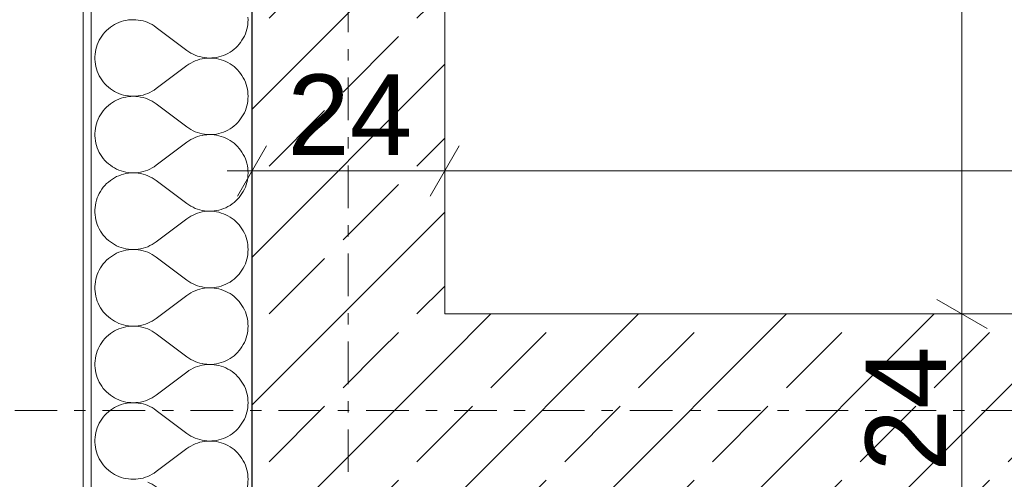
# Model space of a CAD drawing. Extents: x 100 to 2982, y 37 to 2050.
# Tile 31 of 130: x 612 to 734, y 1184 to 1241. Entities that reach past the tile are written whole.
import ezdxf
from ezdxf.xclip import XClip

# ---------------------------------------------------------------- set-up
doc = ezdxf.new("R2010")
doc.units = 0
doc.header["$MEASUREMENT"] = 0
doc.header["$XCLIPFRAME"] = 0
doc.linetypes.add('Przerywana podwójnie', pattern=[54.680554, 26.458333, -10.583333, 7.055556, -10.583333])
for name, color, linetype in [('299-A Wymiary Opisy', 7, 'Continuous'), ('410-K Osie', 7, 'Continuous'), ('420-K Ściany', 7, 'Continuous'), ('820-G Rysunki Obrazki', 7, 'Continuous')]:
    doc.layers.add(name, color=color, linetype=linetype)
doc.styles.add('STYL_AUTOMATYCZNY_7', font='arial.ttf')
pattern_1 = [(45, (-18316.349, -206.526), (-9.192388, 9.192388), []), (45, (-18320.945, -201.929), (-9.192388, 9.192388), [9.75, -3.25])]

# ---------------------------------------------------------------- blocks, each defined once
blk = doc.blocks.new('*X22')
at = {"layer": '420-K Ściany', "color": 174, "linetype": 'Continuous', "lineweight": 5, "ltscale": 0.2}
for p, q in [((636.71, 1188.57), (636.69, 1188.58)), ((637, 1188.49), (636.71, 1188.57)), ((637.28, 1188.39), (637, 1188.49)), ((637.56, 1188.28), (637.28, 1188.39)), ((637.83, 1188.14), (637.56, 1188.28)), ((638.09, 1187.99), (637.83, 1188.14)), ((638.34, 1187.82), (638.09, 1187.99)), ((638.58, 1187.64), (638.34, 1187.82)), ((638.8, 1187.44), (638.58, 1187.64)), ((639.02, 1187.23), (638.8, 1187.44)), ((639.22, 1187), (639.02, 1187.23)), ((639.4, 1186.77), (639.22, 1187)), ((639.57, 1186.52), (639.4, 1186.77)), ((639.73, 1186.26), (639.57, 1186.52)), ((639.87, 1185.99), (639.73, 1186.26)), ((639.99, 1185.72), (639.87, 1185.99)), ((640.09, 1185.43), (639.99, 1185.72)), ((640.17, 1185.14), (640.09, 1185.43)), ((640.24, 1184.85), (640.17, 1185.14)), ((640.29, 1184.55), (640.24, 1184.85)), ((628.12, 1183.47), (627.87, 1183.58)), ((628.39, 1183.33), (628.12, 1183.47)), ((640.24, 1183.05), (640.29, 1183.35)), ((640.32, 1184.25), (640.29, 1184.55)), ((640.29, 1183.35), (640.32, 1183.65)), ((640.33, 1183.95), (640.32, 1184.25)), ((640.32, 1183.65), (640.33, 1183.95)), ((628.65, 1183.17), (628.39, 1183.33)), ((628.9, 1183), (628.65, 1183.17)), ((628.9, 1183), (632.22, 1180.51)), ((639.87, 1181.91), (639.99, 1182.19)), ((639.99, 1182.19), (640.09, 1182.47)), ((640.09, 1182.47), (640.17, 1182.76)), ((640.17, 1182.76), (640.24, 1183.05)), ((639.02, 1180.67), (639.22, 1180.9)), ((639.22, 1180.9), (639.4, 1181.14)), ((639.4, 1181.14), (639.57, 1181.38)), ((639.57, 1181.38), (639.73, 1181.64)), ((639.73, 1181.64), (639.87, 1181.91)), ((638.85, 1180.51), (639.02, 1180.67))]:
    blk.add_line(p, q, dxfattribs=at)
blk = doc.blocks.new('*X23')
at = {"layer": '420-K Ściany', "color": 174, "linetype": 'Continuous', "lineweight": 5, "ltscale": 0.2}
for p, q in [((624.84, 1240.94), (624.55, 1240.85)), ((625.14, 1241.01), (624.84, 1240.94)), ((625.44, 1241.06), (625.14, 1241.01)), ((625.74, 1241.08), (625.44, 1241.06)), ((626.05, 1241.09), (625.74, 1241.08)), ((626.35, 1241.08), (626.05, 1241.09)), ((626.66, 1241.05), (626.35, 1241.08)), ((626.96, 1241), (626.66, 1241.05)), ((627.26, 1240.94), (626.96, 1241)), ((627.55, 1240.85), (627.26, 1240.94)), ((640.33, 1241.09), (640.32, 1241.39)), ((640.32, 1240.79), (640.33, 1241.09)), ((622.73, 1239.76), (622.52, 1239.54)), ((622.96, 1239.96), (622.73, 1239.76)), ((623.2, 1240.15), (622.96, 1239.96)), ((623.45, 1240.33), (623.2, 1240.15)), ((623.71, 1240.48), (623.45, 1240.33)), ((623.98, 1240.62), (623.71, 1240.48)), ((624.26, 1240.75), (623.98, 1240.62)), ((624.55, 1240.85), (624.26, 1240.75)), ((627.84, 1240.74), (627.55, 1240.85)), ((628.12, 1240.62), (627.84, 1240.74)), ((628.39, 1240.48), (628.12, 1240.62)), ((628.65, 1240.32), (628.39, 1240.48)), ((628.9, 1240.14), (628.65, 1240.32)), ((628.9, 1240.14), (632.71, 1237.28)), ((640.09, 1239.61), (640.17, 1239.9)), ((640.17, 1239.9), (640.24, 1240.2)), ((640.24, 1240.2), (640.29, 1240.49)), ((640.29, 1240.49), (640.32, 1240.79)), ((621.82, 1238.54), (621.69, 1238.26)), ((621.97, 1238.8), (621.82, 1238.54)), ((622.14, 1239.06), (621.97, 1238.8)), ((622.32, 1239.3), (622.14, 1239.06)), ((622.52, 1239.54), (622.32, 1239.3)), ((639.4, 1238.28), (639.57, 1238.53)), ((639.57, 1238.53), (639.73, 1238.79)), ((639.73, 1238.79), (639.87, 1239.05)), ((639.87, 1239.05), (639.99, 1239.33)), ((639.99, 1239.33), (640.09, 1239.61)), ((621.4, 1237.39), (621.34, 1237.09)), ((621.48, 1237.69), (621.4, 1237.39)), ((621.57, 1237.98), (621.48, 1237.69)), ((621.69, 1238.26), (621.57, 1237.98)), ((632.71, 1237.28), (632.95, 1237.11)), ((638.34, 1237.22), (638.58, 1237.41)), ((638.58, 1237.41), (638.8, 1237.6)), ((638.8, 1237.6), (639.02, 1237.82)), ((639.02, 1237.82), (639.22, 1238.04)), ((639.22, 1238.04), (639.4, 1238.28)), ((621.3, 1236.79), (621.28, 1236.48)), ((621.28, 1236.48), (621.28, 1236.18)), ((621.28, 1236.18), (621.3, 1235.87)), ((621.34, 1237.09), (621.3, 1236.79)), ((632.95, 1237.11), (633.21, 1236.95)), ((633.21, 1236.95), (633.48, 1236.81)), ((633.48, 1236.81), (633.75, 1236.69)), ((633.75, 1236.69), (634.03, 1236.58)), ((634.03, 1236.08), (633.75, 1235.97)), ((634.03, 1236.58), (634.32, 1236.5)), ((634.32, 1236.17), (634.03, 1236.08)), ((634.32, 1236.5), (634.61, 1236.43)), ((634.61, 1236.24), (634.32, 1236.17)), ((634.61, 1236.43), (634.91, 1236.38)), ((634.91, 1236.29), (634.61, 1236.24)), ((634.91, 1236.38), (635.21, 1236.34)), ((635.21, 1236.32), (634.91, 1236.29)), ((635.21, 1236.34), (635.51, 1236.33)), ((635.51, 1236.33), (635.21, 1236.32)), ((635.51, 1236.33), (635.81, 1236.34)), ((635.81, 1236.33), (635.51, 1236.33)), ((635.81, 1236.34), (636.11, 1236.36)), ((636.11, 1236.3), (635.81, 1236.33)), ((636.11, 1236.36), (636.41, 1236.41)), ((636.41, 1236.26), (636.11, 1236.3)), ((636.41, 1236.41), (636.71, 1236.47)), ((636.71, 1236.19), (636.41, 1236.26)), ((636.71, 1236.47), (637, 1236.55)), ((637, 1236.11), (636.71, 1236.19)), ((637, 1236.55), (637.28, 1236.65)), ((637.28, 1236.01), (637, 1236.11)), ((637.28, 1236.65), (637.56, 1236.77)), ((637.56, 1236.77), (637.83, 1236.9)), ((637.83, 1236.9), (638.09, 1237.06)), ((638.09, 1237.06), (638.34, 1237.22)), ((621.3, 1235.87), (621.34, 1235.57)), ((621.34, 1235.57), (621.4, 1235.27)), ((621.4, 1235.27), (621.48, 1234.98)), ((621.48, 1234.98), (621.57, 1234.69)), ((628.9, 1232.52), (632.71, 1235.38)), ((632.95, 1235.55), (632.71, 1235.38)), ((633.21, 1235.71), (632.95, 1235.55)), ((633.48, 1235.85), (633.21, 1235.71)), ((633.75, 1235.97), (633.48, 1235.85)), ((637.56, 1235.89), (637.28, 1236.01)), ((637.83, 1235.76), (637.56, 1235.89)), ((638.09, 1235.61), (637.83, 1235.76)), ((638.34, 1235.44), (638.09, 1235.61)), ((638.58, 1235.26), (638.34, 1235.44)), ((638.8, 1235.06), (638.58, 1235.26)), ((639.02, 1234.85), (638.8, 1235.06)), ((639.22, 1234.62), (639.02, 1234.85)), ((621.57, 1234.69), (621.69, 1234.4)), ((621.69, 1234.4), (621.82, 1234.13)), ((621.82, 1234.13), (621.97, 1233.86)), ((621.97, 1233.86), (622.14, 1233.6)), ((622.14, 1233.6), (622.32, 1233.36)), ((639.4, 1234.39), (639.22, 1234.62)), ((639.57, 1234.14), (639.4, 1234.39)), ((639.73, 1233.88), (639.57, 1234.14)), ((639.87, 1233.61), (639.73, 1233.88)), ((639.99, 1233.33), (639.87, 1233.61)), ((622.32, 1233.36), (622.52, 1233.13)), ((622.52, 1233.13), (622.73, 1232.91)), ((622.73, 1232.91), (622.96, 1232.7)), ((622.96, 1232.7), (623.2, 1232.51)), ((623.2, 1232.51), (623.45, 1232.34)), ((628.65, 1232.35), (628.9, 1232.52)), ((640.09, 1233.05), (639.99, 1233.33)), ((640.17, 1232.76), (640.09, 1233.05)), ((640.24, 1232.47), (640.17, 1232.76)), ((640.29, 1232.17), (640.24, 1232.47)), ((623.45, 1232.34), (623.71, 1232.18)), ((623.71, 1232.18), (623.98, 1232.04)), ((623.98, 1232.04), (624.26, 1231.92)), ((624.26, 1231.22), (623.98, 1231.1)), ((624.26, 1231.92), (624.55, 1231.81)), ((624.55, 1231.33), (624.26, 1231.22)), ((624.55, 1231.81), (624.84, 1231.72)), ((624.84, 1231.42), (624.55, 1231.33)), ((624.84, 1231.72), (625.14, 1231.66)), ((625.14, 1231.48), (624.84, 1231.42)), ((625.14, 1231.66), (625.44, 1231.61)), ((625.44, 1231.53), (625.14, 1231.48)), ((625.44, 1231.61), (625.74, 1231.58)), ((625.74, 1231.56), (625.44, 1231.53)), ((625.74, 1231.58), (626.05, 1231.57)), ((626.05, 1231.57), (625.74, 1231.56)), ((626.05, 1231.57), (626.35, 1231.58)), ((626.35, 1231.56), (626.05, 1231.57)), ((626.35, 1231.58), (626.66, 1231.61)), ((626.66, 1231.53), (626.35, 1231.56)), ((626.66, 1231.61), (626.96, 1231.66)), ((626.96, 1231.48), (626.66, 1231.53)), ((626.96, 1231.66), (627.26, 1231.73)), ((627.26, 1231.41), (626.96, 1231.48)), ((627.26, 1231.73), (627.55, 1231.82)), ((627.55, 1231.32), (627.26, 1231.41)), ((627.55, 1231.82), (627.84, 1231.92)), ((627.84, 1231.22), (627.55, 1231.32)), ((627.84, 1231.92), (628.12, 1232.05)), ((628.12, 1231.09), (627.84, 1231.22)), ((628.12, 1232.05), (628.39, 1232.19)), ((628.39, 1232.19), (628.65, 1232.35)), ((640.32, 1231.87), (640.29, 1232.17)), ((640.29, 1230.97), (640.32, 1231.27)), ((640.33, 1231.57), (640.32, 1231.87)), ((640.32, 1231.27), (640.33, 1231.57)), ((622.52, 1230.01), (622.32, 1229.78)), ((622.73, 1230.23), (622.52, 1230.01)), ((622.96, 1230.44), (622.73, 1230.23)), ((623.2, 1230.63), (622.96, 1230.44)), ((623.45, 1230.8), (623.2, 1230.63)), ((623.71, 1230.96), (623.45, 1230.8)), ((623.98, 1231.1), (623.71, 1230.96)), ((628.39, 1230.95), (628.12, 1231.09)), ((628.65, 1230.79), (628.39, 1230.95)), ((628.9, 1230.62), (628.65, 1230.79)), ((628.9, 1230.62), (632.71, 1227.76)), ((639.99, 1229.81), (640.09, 1230.09)), ((640.09, 1230.09), (640.17, 1230.38)), ((640.17, 1230.38), (640.24, 1230.67)), ((640.24, 1230.67), (640.29, 1230.97)), ((621.69, 1228.74), (621.57, 1228.45)), ((621.82, 1229.01), (621.69, 1228.74)), ((621.97, 1229.28), (621.82, 1229.01)), ((622.14, 1229.53), (621.97, 1229.28)), ((622.32, 1229.78), (622.14, 1229.53)), ((639.22, 1228.52), (639.4, 1228.75)), ((639.4, 1228.75), (639.57, 1229)), ((639.57, 1229), (639.73, 1229.26)), ((639.73, 1229.26), (639.87, 1229.53)), ((639.87, 1229.53), (639.99, 1229.81)), ((621.34, 1227.57), (621.3, 1227.27)), ((621.4, 1227.87), (621.34, 1227.57)), ((621.48, 1228.16), (621.4, 1227.87)), ((621.57, 1228.45), (621.48, 1228.16)), ((632.71, 1227.76), (632.95, 1227.59)), ((632.95, 1227.59), (633.21, 1227.43)), ((637.83, 1227.38), (638.09, 1227.53)), ((638.09, 1227.53), (638.34, 1227.7)), ((638.34, 1227.7), (638.58, 1227.88)), ((638.58, 1227.88), (638.8, 1228.08)), ((638.8, 1228.08), (639.02, 1228.29)), ((639.02, 1228.29), (639.22, 1228.52)), ((621.3, 1227.27), (621.28, 1226.96)), ((621.28, 1226.96), (621.28, 1226.66)), ((621.28, 1226.66), (621.3, 1226.35)), ((621.3, 1226.35), (621.34, 1226.05)), ((633.21, 1227.43), (633.48, 1227.29)), ((633.48, 1226.33), (633.21, 1226.19)), ((633.48, 1227.29), (633.75, 1227.17)), ((633.75, 1226.45), (633.48, 1226.33)), ((633.75, 1227.17), (634.03, 1227.06)), ((634.03, 1226.56), (633.75, 1226.45)), ((634.03, 1227.06), (634.32, 1226.97)), ((634.32, 1226.64), (634.03, 1226.56)), ((634.32, 1226.97), (634.61, 1226.9)), ((634.61, 1226.71), (634.32, 1226.64)), ((634.61, 1226.9), (634.91, 1226.85)), ((634.91, 1226.76), (634.61, 1226.71)), ((634.91, 1226.85), (635.21, 1226.82)), ((635.21, 1226.79), (634.91, 1226.76)), ((635.21, 1226.82), (635.51, 1226.81)), ((635.51, 1226.81), (635.21, 1226.79)), ((635.81, 1226.8), (635.51, 1226.81)), ((635.51, 1226.81), (635.81, 1226.81)), ((635.81, 1226.81), (636.11, 1226.84)), ((636.11, 1226.78), (635.81, 1226.8)), ((636.11, 1226.84), (636.41, 1226.88)), ((636.41, 1226.73), (636.11, 1226.78)), ((636.41, 1226.88), (636.71, 1226.95)), ((636.71, 1226.67), (636.41, 1226.73)), ((636.71, 1226.95), (637, 1227.03)), ((637, 1226.59), (636.71, 1226.67)), ((637, 1227.03), (637.28, 1227.13)), ((637.28, 1226.49), (637, 1226.59)), ((637.28, 1227.13), (637.56, 1227.25)), ((637.56, 1226.37), (637.28, 1226.49)), ((637.56, 1227.25), (637.83, 1227.38)), ((637.83, 1226.24), (637.56, 1226.37)), ((638.09, 1226.08), (637.83, 1226.24)), ((621.34, 1226.05), (621.4, 1225.75)), ((621.4, 1225.75), (621.48, 1225.45)), ((621.48, 1225.45), (621.57, 1225.16)), ((621.57, 1225.16), (621.69, 1224.88)), ((628.9, 1223), (632.71, 1225.86)), ((632.95, 1226.03), (632.71, 1225.86)), ((633.21, 1226.19), (632.95, 1226.03)), ((638.34, 1225.92), (638.09, 1226.08)), ((638.58, 1225.73), (638.34, 1225.92)), ((638.8, 1225.54), (638.58, 1225.73)), ((639.02, 1225.32), (638.8, 1225.54)), ((639.22, 1225.1), (639.02, 1225.32)), ((639.4, 1224.86), (639.22, 1225.1)), ((621.69, 1224.88), (621.82, 1224.6)), ((621.82, 1224.6), (621.97, 1224.34)), ((621.97, 1224.34), (622.14, 1224.08)), ((622.14, 1224.08), (622.32, 1223.84)), ((622.32, 1223.84), (622.52, 1223.6)), ((639.57, 1224.61), (639.4, 1224.86)), ((639.73, 1224.35), (639.57, 1224.61)), ((639.87, 1224.09), (639.73, 1224.35)), ((639.99, 1223.81), (639.87, 1224.09)), ((640.09, 1223.53), (639.99, 1223.81)), ((622.52, 1223.6), (622.73, 1223.38)), ((622.73, 1223.38), (622.96, 1223.18)), ((622.96, 1223.18), (623.2, 1222.99)), ((623.2, 1222.99), (623.45, 1222.81)), ((623.45, 1222.81), (623.71, 1222.66)), ((623.71, 1222.66), (623.98, 1222.52)), ((628.12, 1222.52), (628.39, 1222.66)), ((628.39, 1222.66), (628.65, 1222.82)), ((628.65, 1222.82), (628.9, 1223)), ((640.17, 1223.24), (640.09, 1223.53)), ((640.24, 1222.94), (640.17, 1223.24)), ((640.29, 1222.65), (640.24, 1222.94)), ((640.32, 1222.35), (640.29, 1222.65)), ((623.71, 1221.44), (623.45, 1221.28)), ((623.98, 1221.58), (623.71, 1221.44)), ((623.98, 1222.52), (624.26, 1222.39)), ((624.26, 1221.7), (623.98, 1221.58)), ((624.26, 1222.39), (624.55, 1222.29)), ((624.55, 1221.81), (624.26, 1221.7)), ((624.55, 1222.29), (624.84, 1222.2)), ((624.84, 1221.89), (624.55, 1221.81)), ((624.84, 1222.2), (625.14, 1222.13)), ((625.14, 1221.96), (624.84, 1221.89)), ((625.14, 1222.13), (625.44, 1222.08)), ((625.44, 1222.01), (625.14, 1221.96)), ((625.44, 1222.08), (625.74, 1222.06)), ((625.74, 1222.04), (625.44, 1222.01)), ((625.74, 1222.06), (626.05, 1222.05)), ((626.05, 1222.05), (625.74, 1222.04)), ((626.05, 1222.05), (626.35, 1222.06)), ((626.35, 1222.04), (626.05, 1222.05)), ((626.35, 1222.06), (626.66, 1222.09)), ((626.66, 1222.01), (626.35, 1222.04)), ((626.66, 1222.09), (626.96, 1222.14)), ((626.96, 1221.96), (626.66, 1222.01)), ((626.96, 1222.14), (627.26, 1222.2)), ((627.26, 1221.89), (626.96, 1221.96)), ((627.26, 1222.2), (627.55, 1222.29)), ((627.55, 1221.8), (627.26, 1221.89)), ((627.55, 1222.29), (627.84, 1222.4)), ((627.84, 1221.69), (627.55, 1221.8)), ((627.84, 1222.4), (628.12, 1222.52)), ((628.12, 1221.57), (627.84, 1221.69)), ((628.39, 1221.43), (628.12, 1221.57)), ((628.65, 1221.27), (628.39, 1221.43)), ((640.24, 1221.15), (640.29, 1221.45)), ((640.29, 1221.45), (640.32, 1221.74)), ((640.33, 1222.05), (640.32, 1222.35)), ((640.32, 1221.74), (640.33, 1222.05)), ((622.32, 1220.26), (622.14, 1220.01)), ((622.52, 1220.49), (622.32, 1220.26)), ((622.73, 1220.71), (622.52, 1220.49)), ((622.96, 1220.91), (622.73, 1220.71)), ((623.2, 1221.1), (622.96, 1220.91)), ((623.45, 1221.28), (623.2, 1221.1)), ((628.9, 1221.09), (628.65, 1221.27)), ((628.9, 1221.09), (632.71, 1218.24)), ((639.87, 1220.01), (639.99, 1220.28)), ((639.99, 1220.28), (640.09, 1220.56)), ((640.09, 1220.56), (640.17, 1220.85)), ((640.17, 1220.85), (640.24, 1221.15)), ((621.57, 1218.93), (621.48, 1218.64)), ((621.69, 1219.21), (621.57, 1218.93)), ((621.82, 1219.49), (621.69, 1219.21)), ((621.97, 1219.75), (621.82, 1219.49)), ((622.14, 1220.01), (621.97, 1219.75)), ((639.02, 1218.77), (639.22, 1218.99)), ((639.22, 1218.99), (639.4, 1219.23)), ((639.4, 1219.23), (639.57, 1219.48)), ((639.57, 1219.48), (639.73, 1219.74)), ((639.73, 1219.74), (639.87, 1220.01)), ((621.3, 1217.74), (621.28, 1217.44)), ((621.34, 1218.04), (621.3, 1217.74)), ((621.4, 1218.34), (621.34, 1218.04)), ((621.48, 1218.64), (621.4, 1218.34)), ((632.71, 1218.24), (632.95, 1218.06)), ((632.95, 1218.06), (633.21, 1217.91)), ((633.21, 1217.91), (633.48, 1217.77)), ((633.48, 1217.77), (633.75, 1217.64)), ((637.28, 1217.6), (637.56, 1217.72)), ((637.56, 1217.72), (637.83, 1217.86)), ((637.83, 1217.86), (638.09, 1218.01)), ((638.09, 1218.01), (638.34, 1218.18)), ((638.34, 1218.18), (638.58, 1218.36)), ((638.58, 1218.36), (638.8, 1218.56)), ((638.8, 1218.56), (639.02, 1218.77)), ((621.28, 1217.44), (621.28, 1217.13)), ((621.28, 1217.13), (621.3, 1216.83)), ((621.3, 1216.83), (621.34, 1216.52)), ((621.34, 1216.52), (621.4, 1216.22)), ((632.95, 1216.5), (632.71, 1216.33)), ((633.21, 1216.66), (632.95, 1216.5)), ((633.48, 1216.8), (633.21, 1216.66)), ((633.75, 1216.93), (633.48, 1216.8)), ((633.75, 1217.64), (634.03, 1217.54)), ((634.03, 1217.03), (633.75, 1216.93)), ((634.03, 1217.54), (634.32, 1217.45)), ((634.32, 1217.12), (634.03, 1217.03)), ((634.32, 1217.45), (634.61, 1217.38)), ((634.61, 1217.19), (634.32, 1217.12)), ((634.61, 1217.38), (634.91, 1217.33)), ((634.91, 1217.24), (634.61, 1217.19)), ((634.91, 1217.33), (635.21, 1217.3)), ((635.21, 1217.27), (634.91, 1217.24)), ((635.21, 1217.3), (635.51, 1217.28)), ((635.51, 1217.28), (635.21, 1217.27)), ((635.51, 1217.28), (635.81, 1217.29)), ((635.81, 1217.28), (635.51, 1217.28)), ((635.81, 1217.29), (636.11, 1217.32)), ((636.11, 1217.25), (635.81, 1217.28)), ((636.11, 1217.32), (636.41, 1217.36)), ((636.41, 1217.21), (636.11, 1217.25)), ((636.41, 1217.36), (636.71, 1217.42)), ((636.71, 1217.15), (636.41, 1217.21)), ((636.71, 1217.42), (637, 1217.5)), ((637, 1217.06), (636.71, 1217.15)), ((637, 1217.5), (637.28, 1217.6)), ((637.28, 1216.96), (637, 1217.06)), ((637.56, 1216.85), (637.28, 1216.96)), ((637.83, 1216.71), (637.56, 1216.85)), ((638.09, 1216.56), (637.83, 1216.71)), ((638.34, 1216.39), (638.09, 1216.56)), ((621.4, 1216.22), (621.48, 1215.93)), ((621.48, 1215.93), (621.57, 1215.64)), ((621.57, 1215.64), (621.69, 1215.35)), ((621.69, 1215.35), (621.82, 1215.08)), ((628.9, 1213.47), (632.71, 1216.33)), ((638.58, 1216.21), (638.34, 1216.39)), ((638.8, 1216.01), (638.58, 1216.21)), ((639.02, 1215.8), (638.8, 1216.01)), ((639.22, 1215.57), (639.02, 1215.8)), ((639.4, 1215.34), (639.22, 1215.57)), ((639.57, 1215.09), (639.4, 1215.34)), ((621.82, 1215.08), (621.97, 1214.81)), ((621.97, 1214.81), (622.14, 1214.56)), ((622.14, 1214.56), (622.32, 1214.31)), ((622.32, 1214.31), (622.52, 1214.08)), ((622.52, 1214.08), (622.73, 1213.86)), ((639.73, 1214.83), (639.57, 1215.09)), ((639.87, 1214.56), (639.73, 1214.83)), ((639.99, 1214.29), (639.87, 1214.56)), ((640.09, 1214), (639.99, 1214.29)), ((640.17, 1213.71), (640.09, 1214)), ((622.73, 1213.86), (622.96, 1213.66)), ((622.96, 1213.66), (623.2, 1213.46)), ((623.2, 1213.46), (623.45, 1213.29)), ((623.45, 1213.29), (623.71, 1213.13)), ((623.71, 1213.13), (623.98, 1212.99)), ((623.98, 1212.99), (624.26, 1212.87)), ((624.26, 1212.87), (624.55, 1212.76)), ((624.55, 1212.76), (624.84, 1212.68)), ((627.26, 1212.68), (627.55, 1212.77)), ((627.55, 1212.77), (627.84, 1212.87)), ((627.84, 1212.87), (628.12, 1213)), ((628.12, 1213), (628.39, 1213.14)), ((628.39, 1213.14), (628.65, 1213.3)), ((628.65, 1213.3), (628.9, 1213.47)), ((640.24, 1213.42), (640.17, 1213.71)), ((640.29, 1213.12), (640.24, 1213.42)), ((640.32, 1212.82), (640.29, 1213.12)), ((640.33, 1212.52), (640.32, 1212.82)), ((623.2, 1211.58), (622.96, 1211.39)), ((623.45, 1211.75), (623.2, 1211.58)), ((623.71, 1211.91), (623.45, 1211.75)), ((623.98, 1212.05), (623.71, 1211.91)), ((624.26, 1212.18), (623.98, 1212.05)), ((624.55, 1212.28), (624.26, 1212.18)), ((624.84, 1212.37), (624.55, 1212.28)), ((624.84, 1212.68), (625.14, 1212.61)), ((625.14, 1212.44), (624.84, 1212.37)), ((625.14, 1212.61), (625.44, 1212.56)), ((625.44, 1212.48), (625.14, 1212.44)), ((625.44, 1212.56), (625.74, 1212.53)), ((625.74, 1212.51), (625.44, 1212.48)), ((625.74, 1212.53), (626.05, 1212.52)), ((626.05, 1212.52), (625.74, 1212.51)), ((626.05, 1212.52), (626.35, 1212.53)), ((626.35, 1212.51), (626.05, 1212.52)), ((626.35, 1212.53), (626.66, 1212.56)), ((626.66, 1212.48), (626.35, 1212.51)), ((626.66, 1212.56), (626.96, 1212.61)), ((626.96, 1212.43), (626.66, 1212.48)), ((626.96, 1212.61), (627.26, 1212.68)), ((627.26, 1212.36), (626.96, 1212.43)), ((627.55, 1212.28), (627.26, 1212.36)), ((627.84, 1212.17), (627.55, 1212.28)), ((628.12, 1212.05), (627.84, 1212.17)), ((628.39, 1211.9), (628.12, 1212.05)), ((628.65, 1211.75), (628.39, 1211.9)), ((628.9, 1211.57), (628.65, 1211.75)), ((628.9, 1211.57), (632.71, 1208.71)), ((640.17, 1211.33), (640.24, 1211.62)), ((640.24, 1211.62), (640.29, 1211.92)), ((640.29, 1211.92), (640.32, 1212.22)), ((640.32, 1212.22), (640.33, 1212.52)), ((622.14, 1210.49), (621.97, 1210.23)), ((622.32, 1210.73), (622.14, 1210.49)), ((622.52, 1210.96), (622.32, 1210.73)), ((622.73, 1211.18), (622.52, 1210.96)), ((622.96, 1211.39), (622.73, 1211.18)), ((639.73, 1210.21), (639.87, 1210.48)), ((639.87, 1210.48), (639.99, 1210.76)), ((639.99, 1210.76), (640.09, 1211.04)), ((640.09, 1211.04), (640.17, 1211.33)), ((621.48, 1209.12), (621.4, 1208.82)), ((621.57, 1209.41), (621.48, 1209.12)), ((621.69, 1209.69), (621.57, 1209.41)), ((621.82, 1209.96), (621.69, 1209.69)), ((621.97, 1210.23), (621.82, 1209.96)), ((638.8, 1209.03), (639.02, 1209.24)), ((639.02, 1209.24), (639.22, 1209.47)), ((639.22, 1209.47), (639.4, 1209.71)), ((639.4, 1209.71), (639.57, 1209.95)), ((639.57, 1209.95), (639.73, 1210.21)), ((621.3, 1208.22), (621.28, 1207.91)), ((621.28, 1207.91), (621.28, 1207.61)), ((621.34, 1208.52), (621.3, 1208.22)), ((621.4, 1208.82), (621.34, 1208.52)), ((632.71, 1208.71), (632.95, 1208.54)), ((632.95, 1208.54), (633.21, 1208.38)), ((633.21, 1208.38), (633.48, 1208.24)), ((633.48, 1208.24), (633.75, 1208.12)), ((633.75, 1208.12), (634.03, 1208.01)), ((634.03, 1208.01), (634.32, 1207.93)), ((634.32, 1207.93), (634.61, 1207.86)), ((634.61, 1207.86), (634.91, 1207.81)), ((636.41, 1207.84), (636.71, 1207.9)), ((636.71, 1207.9), (637, 1207.98)), ((637, 1207.98), (637.28, 1208.08)), ((637.28, 1208.08), (637.56, 1208.2)), ((637.56, 1208.2), (637.83, 1208.33)), ((637.83, 1208.33), (638.09, 1208.48)), ((638.09, 1208.48), (638.34, 1208.65)), ((638.34, 1208.65), (638.58, 1208.83)), ((638.58, 1208.83), (638.8, 1209.03)), ((621.28, 1207.61), (621.3, 1207.3)), ((621.3, 1207.3), (621.34, 1207)), ((621.34, 1207), (621.4, 1206.7)), ((621.4, 1206.7), (621.48, 1206.4)), ((628.9, 1203.95), (632.71, 1206.81)), ((632.95, 1206.98), (632.71, 1206.81)), ((633.21, 1207.14), (632.95, 1206.98)), ((633.48, 1207.28), (633.21, 1207.14)), ((633.75, 1207.4), (633.48, 1207.28)), ((634.03, 1207.51), (633.75, 1207.4)), ((634.32, 1207.6), (634.03, 1207.51)), ((634.61, 1207.66), (634.32, 1207.6)), ((634.91, 1207.72), (634.61, 1207.66)), ((634.91, 1207.81), (635.21, 1207.77)), ((635.21, 1207.75), (634.91, 1207.72)), ((635.21, 1207.77), (635.51, 1207.76)), ((635.51, 1207.76), (635.21, 1207.75)), ((635.51, 1207.76), (635.81, 1207.77)), ((635.81, 1207.75), (635.51, 1207.76)), ((635.81, 1207.77), (636.11, 1207.79)), ((636.11, 1207.73), (635.81, 1207.75)), ((636.11, 1207.79), (636.41, 1207.84)), ((636.41, 1207.68), (636.11, 1207.73)), ((636.71, 1207.62), (636.41, 1207.68)), ((637, 1207.54), (636.71, 1207.62)), ((637.28, 1207.44), (637, 1207.54)), ((637.56, 1207.32), (637.28, 1207.44)), ((637.83, 1207.19), (637.56, 1207.32)), ((638.09, 1207.04), (637.83, 1207.19)), ((638.34, 1206.87), (638.09, 1207.04)), ((638.58, 1206.69), (638.34, 1206.87)), ((638.8, 1206.49), (638.58, 1206.69)), ((621.48, 1206.4), (621.57, 1206.11)), ((621.57, 1206.11), (621.69, 1205.83)), ((621.69, 1205.83), (621.82, 1205.56)), ((621.82, 1205.56), (621.97, 1205.29)), ((639.02, 1206.28), (638.8, 1206.49)), ((639.22, 1206.05), (639.02, 1206.28)), ((639.4, 1205.81), (639.22, 1206.05)), ((639.57, 1205.57), (639.4, 1205.81)), ((639.73, 1205.31), (639.57, 1205.57)), ((621.97, 1205.29), (622.14, 1205.03)), ((622.14, 1205.03), (622.32, 1204.79)), ((622.32, 1204.79), (622.52, 1204.56)), ((622.52, 1204.56), (622.73, 1204.34)), ((622.73, 1204.34), (622.96, 1204.13)), ((639.87, 1205.04), (639.73, 1205.31)), ((639.99, 1204.76), (639.87, 1205.04)), ((640.09, 1204.48), (639.99, 1204.76)), ((640.17, 1204.19), (640.09, 1204.48)), ((640.24, 1203.9), (640.17, 1204.19)), ((622.96, 1204.13), (623.2, 1203.94)), ((623.2, 1203.94), (623.45, 1203.77)), ((623.45, 1203.77), (623.71, 1203.61)), ((623.71, 1203.61), (623.98, 1203.47)), ((623.98, 1203.47), (624.26, 1203.34)), ((624.26, 1203.34), (624.55, 1203.24)), ((624.55, 1203.24), (624.84, 1203.15)), ((624.84, 1203.15), (625.14, 1203.08)), ((625.14, 1203.08), (625.44, 1203.04)), ((625.44, 1202.96), (625.14, 1202.91)), ((625.44, 1203.04), (625.74, 1203.01)), ((625.74, 1202.99), (625.44, 1202.96)), ((625.74, 1203.01), (626.05, 1203)), ((626.05, 1203), (625.74, 1202.99)), ((626.05, 1203), (626.35, 1203.01)), ((626.35, 1202.99), (626.05, 1203)), ((626.35, 1203.01), (626.66, 1203.04)), ((626.66, 1202.96), (626.35, 1202.99)), ((626.66, 1203.04), (626.96, 1203.09)), ((626.96, 1202.91), (626.66, 1202.96)), ((626.96, 1203.09), (627.26, 1203.16)), ((627.26, 1203.16), (627.55, 1203.24)), ((627.55, 1203.24), (627.84, 1203.35)), ((627.84, 1203.35), (628.12, 1203.47)), ((628.12, 1203.47), (628.39, 1203.62)), ((628.39, 1203.62), (628.65, 1203.78)), ((628.65, 1203.78), (628.9, 1203.95)), ((640.29, 1203.6), (640.24, 1203.9)), ((640.32, 1203.3), (640.29, 1203.6)), ((640.33, 1203), (640.32, 1203.3)), ((640.32, 1202.7), (640.33, 1203)), ((622.96, 1201.87), (622.73, 1201.66)), ((623.2, 1202.06), (622.96, 1201.87)), ((623.45, 1202.23), (623.2, 1202.06)), ((623.71, 1202.39), (623.45, 1202.23)), ((623.98, 1202.53), (623.71, 1202.39)), ((624.26, 1202.65), (623.98, 1202.53)), ((624.55, 1202.76), (624.26, 1202.65)), ((624.84, 1202.84), (624.55, 1202.76)), ((625.14, 1202.91), (624.84, 1202.84)), ((627.26, 1202.84), (626.96, 1202.91)), ((627.55, 1202.75), (627.26, 1202.84)), ((627.84, 1202.65), (627.55, 1202.75)), ((628.12, 1202.52), (627.84, 1202.65)), ((628.39, 1202.38), (628.12, 1202.52)), ((628.65, 1202.22), (628.39, 1202.38)), ((628.9, 1202.05), (628.65, 1202.22)), ((628.9, 1202.05), (632.71, 1199.19)), ((640.09, 1201.52), (640.17, 1201.81)), ((640.17, 1201.81), (640.24, 1202.1)), ((640.24, 1202.1), (640.29, 1202.4)), ((640.29, 1202.4), (640.32, 1202.7)), ((621.97, 1200.71), (621.82, 1200.44)), ((622.14, 1200.96), (621.97, 1200.71)), ((622.32, 1201.21), (622.14, 1200.96)), ((622.52, 1201.44), (622.32, 1201.21)), ((622.73, 1201.66), (622.52, 1201.44)), ((639.57, 1200.43), (639.73, 1200.69)), ((639.73, 1200.69), (639.87, 1200.96)), ((639.87, 1200.96), (639.99, 1201.23)), ((639.99, 1201.23), (640.09, 1201.52)), ((621.4, 1199.3), (621.34, 1199)), ((621.48, 1199.59), (621.4, 1199.3)), ((621.57, 1199.88), (621.48, 1199.59)), ((621.69, 1200.17), (621.57, 1199.88)), ((621.82, 1200.44), (621.69, 1200.17)), ((638.34, 1199.13), (638.58, 1199.31)), ((638.58, 1199.31), (638.8, 1199.51)), ((638.8, 1199.51), (639.02, 1199.72)), ((639.02, 1199.72), (639.22, 1199.95)), ((639.22, 1199.95), (639.4, 1200.18)), ((639.4, 1200.18), (639.57, 1200.43)), ((621.3, 1198.69), (621.28, 1198.39)), ((621.28, 1198.39), (621.28, 1198.08)), ((621.28, 1198.08), (621.3, 1197.78)), ((621.34, 1199), (621.3, 1198.69)), ((632.71, 1199.19), (632.95, 1199.02)), ((632.95, 1199.02), (633.21, 1198.86)), ((633.21, 1198.86), (633.48, 1198.72)), ((633.48, 1198.72), (633.75, 1198.59)), ((633.75, 1198.59), (634.03, 1198.49)), ((634.03, 1198.49), (634.32, 1198.4)), ((634.32, 1198.07), (634.03, 1197.98)), ((634.32, 1198.4), (634.61, 1198.33)), ((634.61, 1198.14), (634.32, 1198.07)), ((634.61, 1198.33), (634.91, 1198.28)), ((634.91, 1198.19), (634.61, 1198.14)), ((634.91, 1198.28), (635.21, 1198.25)), ((635.21, 1198.22), (634.91, 1198.19)), ((635.21, 1198.25), (635.51, 1198.24)), ((635.51, 1198.24), (635.21, 1198.22)), ((635.81, 1198.23), (635.51, 1198.24)), ((635.51, 1198.24), (635.81, 1198.24)), ((635.81, 1198.24), (636.11, 1198.27)), ((636.11, 1198.2), (635.81, 1198.23)), ((636.11, 1198.27), (636.41, 1198.31)), ((636.41, 1198.16), (636.11, 1198.2)), ((636.41, 1198.31), (636.71, 1198.38)), ((636.71, 1198.1), (636.41, 1198.16)), ((636.71, 1198.38), (637, 1198.46)), ((637, 1198.02), (636.71, 1198.1)), ((637, 1198.46), (637.28, 1198.56)), ((637.28, 1198.56), (637.56, 1198.67)), ((637.56, 1198.67), (637.83, 1198.81)), ((637.83, 1198.81), (638.09, 1198.96)), ((638.09, 1198.96), (638.34, 1199.13)), ((621.3, 1197.78), (621.34, 1197.48)), ((621.34, 1197.48), (621.4, 1197.18)), ((621.4, 1197.18), (621.48, 1196.88)), ((621.48, 1196.88), (621.57, 1196.59)), ((628.9, 1194.43), (632.71, 1197.28)), ((632.95, 1197.46), (632.71, 1197.28)), ((633.21, 1197.61), (632.95, 1197.46)), ((633.48, 1197.75), (633.21, 1197.61)), ((633.75, 1197.88), (633.48, 1197.75)), ((634.03, 1197.98), (633.75, 1197.88)), ((637.28, 1197.92), (637, 1198.02)), ((637.56, 1197.8), (637.28, 1197.92)), ((637.83, 1197.66), (637.56, 1197.8)), ((638.09, 1197.51), (637.83, 1197.66)), ((638.34, 1197.35), (638.09, 1197.51)), ((638.58, 1197.16), (638.34, 1197.35)), ((638.8, 1196.96), (638.58, 1197.16)), ((639.02, 1196.75), (638.8, 1196.96)), ((621.57, 1196.59), (621.69, 1196.31)), ((621.69, 1196.31), (621.82, 1196.03)), ((621.82, 1196.03), (621.97, 1195.77)), ((621.97, 1195.77), (622.14, 1195.51)), ((639.22, 1196.53), (639.02, 1196.75)), ((639.4, 1196.29), (639.22, 1196.53)), ((639.57, 1196.04), (639.4, 1196.29)), ((639.73, 1195.78), (639.57, 1196.04)), ((639.87, 1195.52), (639.73, 1195.78)), ((622.14, 1195.51), (622.32, 1195.26)), ((622.32, 1195.26), (622.52, 1195.03)), ((622.52, 1195.03), (622.73, 1194.81)), ((622.73, 1194.81), (622.96, 1194.61)), ((622.96, 1194.61), (623.2, 1194.42)), ((623.2, 1194.42), (623.45, 1194.24)), ((628.65, 1194.25), (628.9, 1194.43)), ((639.99, 1195.24), (639.87, 1195.52)), ((640.09, 1194.96), (639.99, 1195.24)), ((640.17, 1194.67), (640.09, 1194.96)), ((640.24, 1194.37), (640.17, 1194.67)), ((640.29, 1194.08), (640.24, 1194.37)), ((623.45, 1194.24), (623.71, 1194.08)), ((623.71, 1194.08), (623.98, 1193.94)), ((623.98, 1193.94), (624.26, 1193.82)), ((624.26, 1193.82), (624.55, 1193.72)), ((624.55, 1193.23), (624.26, 1193.13)), ((624.55, 1193.72), (624.84, 1193.63)), ((624.84, 1193.32), (624.55, 1193.23)), ((624.84, 1193.63), (625.14, 1193.56)), ((625.14, 1193.39), (624.84, 1193.32)), ((625.14, 1193.56), (625.44, 1193.51)), ((625.44, 1193.44), (625.14, 1193.39)), ((625.44, 1193.51), (625.74, 1193.48)), ((625.74, 1193.47), (625.44, 1193.44)), ((625.74, 1193.48), (626.05, 1193.47)), ((626.05, 1193.47), (625.74, 1193.47)), ((626.05, 1193.47), (626.35, 1193.48)), ((626.35, 1193.46), (626.05, 1193.47)), ((626.35, 1193.48), (626.66, 1193.51)), ((626.66, 1193.43), (626.35, 1193.46)), ((626.66, 1193.51), (626.96, 1193.56)), ((626.96, 1193.38), (626.66, 1193.43)), ((626.96, 1193.56), (627.26, 1193.63)), ((627.26, 1193.32), (626.96, 1193.38)), ((627.26, 1193.63), (627.55, 1193.72)), ((627.55, 1193.23), (627.26, 1193.32)), ((627.55, 1193.72), (627.84, 1193.83)), ((627.84, 1193.12), (627.55, 1193.23)), ((627.84, 1193.83), (628.12, 1193.95)), ((628.12, 1193.95), (628.39, 1194.09)), ((628.39, 1194.09), (628.65, 1194.25)), ((640.32, 1193.78), (640.29, 1194.08)), ((640.29, 1192.87), (640.32, 1193.17)), ((640.33, 1193.47), (640.32, 1193.78)), ((640.32, 1193.17), (640.33, 1193.47)), ((622.73, 1192.14), (622.52, 1191.92)), ((622.96, 1192.34), (622.73, 1192.14)), ((623.2, 1192.53), (622.96, 1192.34)), ((623.45, 1192.71), (623.2, 1192.53)), ((623.71, 1192.86), (623.45, 1192.71)), ((623.98, 1193.01), (623.71, 1192.86)), ((624.26, 1193.13), (623.98, 1193.01)), ((628.12, 1193), (627.84, 1193.12)), ((628.39, 1192.86), (628.12, 1193)), ((628.65, 1192.7), (628.39, 1192.86)), ((628.9, 1192.52), (628.65, 1192.7)), ((628.9, 1192.52), (632.71, 1189.66)), ((639.99, 1191.71), (640.09, 1191.99)), ((640.09, 1191.99), (640.17, 1192.28)), ((640.17, 1192.28), (640.24, 1192.58)), ((640.24, 1192.58), (640.29, 1192.87)), ((621.82, 1190.92), (621.69, 1190.64)), ((621.97, 1191.18), (621.82, 1190.92)), ((622.14, 1191.44), (621.97, 1191.18)), ((622.32, 1191.68), (622.14, 1191.44)), ((622.52, 1191.92), (622.32, 1191.68)), ((639.4, 1190.66), (639.57, 1190.91)), ((639.57, 1190.91), (639.73, 1191.17)), ((639.73, 1191.17), (639.87, 1191.43)), ((639.87, 1191.43), (639.99, 1191.71)), ((621.34, 1189.47), (621.3, 1189.17)), ((621.4, 1189.77), (621.34, 1189.47)), ((621.48, 1190.07), (621.4, 1189.77)), ((621.57, 1190.36), (621.48, 1190.07)), ((621.69, 1190.64), (621.57, 1190.36)), ((632.71, 1189.66), (632.95, 1189.49)), ((632.95, 1189.49), (633.21, 1189.33)), ((638.09, 1189.44), (638.34, 1189.6)), ((638.34, 1189.6), (638.58, 1189.79)), ((638.58, 1189.79), (638.8, 1189.98)), ((638.8, 1189.98), (639.02, 1190.2)), ((639.02, 1190.2), (639.22, 1190.42)), ((639.22, 1190.42), (639.4, 1190.66)), ((621.3, 1189.17), (621.28, 1188.87)), ((621.28, 1188.87), (621.28, 1188.56)), ((621.28, 1188.56), (621.3, 1188.25)), ((621.3, 1188.25), (621.34, 1187.95)), ((633.21, 1189.33), (633.48, 1189.19)), ((633.48, 1189.19), (633.75, 1189.07)), ((633.75, 1188.35), (633.48, 1188.23)), ((633.75, 1189.07), (634.03, 1188.97)), ((634.03, 1188.46), (633.75, 1188.35)), ((634.03, 1188.97), (634.32, 1188.88)), ((634.32, 1188.55), (634.03, 1188.46)), ((634.32, 1188.88), (634.61, 1188.81)), ((634.61, 1188.62), (634.32, 1188.55)), ((634.61, 1188.81), (634.91, 1188.76)), ((634.91, 1188.67), (634.61, 1188.62)), ((634.91, 1188.76), (635.21, 1188.73)), ((635.21, 1188.7), (634.91, 1188.67)), ((635.21, 1188.73), (635.51, 1188.71)), ((635.51, 1188.71), (635.21, 1188.7)), ((635.51, 1188.71), (635.81, 1188.72)), ((635.81, 1188.71), (635.51, 1188.71)), ((635.81, 1188.72), (636.11, 1188.74)), ((636.11, 1188.68), (635.81, 1188.71)), ((636.11, 1188.74), (636.41, 1188.79)), ((636.41, 1188.64), (636.11, 1188.68)), ((636.41, 1188.79), (636.71, 1188.85)), ((636.69, 1188.58), (636.41, 1188.64)), ((636.71, 1188.85), (637, 1188.93)), ((637, 1188.93), (637.28, 1189.03)), ((637.28, 1189.03), (637.56, 1189.15)), ((637.56, 1189.15), (637.83, 1189.28)), ((637.83, 1189.28), (638.09, 1189.44)), ((621.34, 1187.95), (621.4, 1187.65)), ((621.4, 1187.65), (621.48, 1187.36)), ((621.48, 1187.36), (621.57, 1187.07)), ((621.57, 1187.07), (621.69, 1186.78)), ((628.9, 1184.9), (632.71, 1187.76)), ((632.95, 1187.93), (632.71, 1187.76)), ((633.21, 1188.09), (632.95, 1187.93)), ((633.48, 1188.23), (633.21, 1188.09)), ((621.69, 1186.78), (621.82, 1186.51)), ((621.82, 1186.51), (621.97, 1186.24)), ((621.97, 1186.24), (622.14, 1185.99)), ((622.14, 1185.99), (622.32, 1185.74)), ((622.32, 1185.74), (622.52, 1185.51)), ((622.52, 1185.51), (622.73, 1185.29)), ((622.73, 1185.29), (622.96, 1185.08)), ((622.96, 1185.08), (623.2, 1184.89)), ((623.2, 1184.89), (623.45, 1184.72)), ((623.45, 1184.72), (623.71, 1184.56)), ((628.39, 1184.57), (628.65, 1184.73)), ((628.65, 1184.73), (628.9, 1184.9)), ((623.71, 1184.56), (623.98, 1184.42)), ((623.98, 1184.42), (624.26, 1184.3)), ((624.26, 1184.3), (624.55, 1184.19)), ((624.55, 1184.19), (624.84, 1184.1)), ((624.84, 1184.1), (625.14, 1184.04)), ((625.14, 1184.04), (625.44, 1183.99)), ((625.44, 1183.99), (625.74, 1183.96)), ((625.74, 1183.96), (626.05, 1183.95)), ((626.05, 1183.95), (626.35, 1183.96)), ((626.35, 1183.96), (626.66, 1183.99)), ((626.66, 1183.99), (626.96, 1184.04)), ((626.96, 1184.04), (627.26, 1184.11)), ((627.26, 1184.11), (627.55, 1184.2)), ((627.55, 1184.2), (627.84, 1184.3)), ((627.84, 1184.3), (628.12, 1184.43)), ((628.12, 1184.43), (628.39, 1184.57))]:
    blk.add_line(p, q, dxfattribs=at)
blk = doc.blocks.new('Rysunek_1_1', base_point=(-18316.35, -206.53))
at = {"layer": '420-K Ściany', "linetype": 'Continuous', "lineweight": 5}
h = blk.add_hatch(dxfattribs=at)
h.set_pattern_fill('Tynk_0001', color=176, style=0, pattern_type=2)
h.set_pattern_definition([(0, (-18316.349, -206.5255), (0, 8.660254), [0, -5]), (0, (-18313.849, -202.195), (0, 8.660254), [0, -5])])
h.paths.add_polyline_path([(619.8, 1481.51), (619.8, 1179.01), (620.8, 1179.58), (620.8, 1481.51)])
h = blk.add_hatch(dxfattribs=at)
h.set_pattern_fill('Beton_zbrojony_0001', color=170, style=0, pattern_type=2)
h.set_pattern_definition(pattern_1)
h.paths.add_polyline_path([(664.8, 1204.51), (664.8, 1481.51), (640.8, 1481.51), (640.8, 1204.51)])
h = blk.add_hatch(dxfattribs=at)
h.set_pattern_fill('Beton_zbrojony_0001', color=170, style=0, pattern_type=2)
h.set_pattern_definition(pattern_1)
h.paths.add_polyline_path([(664.8, 1204.51), (640.8, 1190.91), (640.8, 1180.51), (664.8, 1180.51)])
h = blk.add_hatch(dxfattribs=at)
h.set_pattern_fill('Beton_zbrojony_0001', color=170, style=0, pattern_type=2)
h.set_pattern_definition(pattern_1)
h.paths.add_polyline_path([(640.8, 1190.91), (664.8, 1204.51), (640.8, 1204.51)])
h = blk.add_hatch(dxfattribs=at)
h.set_pattern_fill('Beton_zbrojony_0001', color=170, style=0, pattern_type=2)
h.set_pattern_definition(pattern_1)
h.paths.add_polyline_path([(664.8, 1180.51), (964.8, 1180.51), (964.8, 1204.51), (664.8, 1204.51)])
at = {"layer": '299-A Wymiary Opisy', "color": 85, "linetype": 'Continuous', "lineweight": 13, "ltscale": 0.2}
for p, q in [((729.15, 1204.51), (729.15, 1461.51)), ((640.8, 1217.6), (640.8, 1226.98)), ((664.8, 1217.6), (664.8, 1226.98)), ((637.75, 1222.29), (640.8, 1222.29)), ((640.8, 1222.29), (664.8, 1222.29)), ((664.8, 1222.29), (944.8, 1222.29)), ((733.84, 1204.51), (724.47, 1204.51)), ((729.15, 1180.51), (729.15, 1204.51))]:
    blk.add_line(p, q, dxfattribs=at)
at = {"layer": '299-A Wymiary Opisy', "color": 45, "linetype": 'Continuous', "lineweight": 15, "ltscale": 0.2}
for p, q in [((642.61, 1225.41), (639, 1219.16)), ((666.61, 1225.41), (663, 1219.16)), ((726.03, 1206.31), (732.28, 1202.7))]:
    blk.add_line(p, q, dxfattribs=at)
at = {"layer": '410-K Osie', "color": 4, "linetype": 'Przerywana podwójnie', "lineweight": 13, "ltscale": 0.2}
for p, q in [((652.8, 1813.51), (652.8, 529.46)), ((652.8, 1813.51), (652.8, 529.46)), ((589.42, 1192.51), (2255.56, 1192.51)), ((589.42, 1192.51), (2255.56, 1192.51))]:
    blk.add_line(p, q, dxfattribs=at)
at = {"layer": '420-K Ściany', "color": 67, "linetype": 'Continuous', "lineweight": 13, "ltscale": 0.2}
blk.add_line((620.8, 1481.51), (620.8, 1179.58), dxfattribs=at)
at = {"layer": '420-K Ściany', "color": 27, "linetype": 'Continuous', "lineweight": 25, "ltscale": 0.2}
for p, q in [((640.8, 1481.51), (640.8, 1204.51)), ((640.8, 1204.51), (640.8, 1190.91)), ((640.8, 1190.91), (640.8, 1180.51))]:
    blk.add_line(p, q, dxfattribs=at)
at = {"layer": '420-K Ściany', "color": 47, "linetype": 'Continuous', "lineweight": 15, "ltscale": 0.2, "flags": 128}
for points in [[(619.8, 1481.51), (619.8, 1179.01)], [(664.8, 1204.51), (664.8, 1461.51)], [(944.8, 1204.51), (664.8, 1204.51)]]:
    blk.add_lwpolyline(points, dxfattribs=at)
at = {"color": 65, "linetype": 'Continuous', "lineweight": 13, "ltscale": 0.2}
for name in ['*X23', '*X22']:
    blk.add_blockref(name, (0, 0), dxfattribs=at)
at = {"layer": '299-A Wymiary Opisy', "color": 46, "linetype": 'Continuous', "lineweight": 15, "insert": (645.21, 1224.29), "char_height": 10, "width": 15.1772, "attachment_point": 7, "style": 'STYL_AUTOMATYCZNY_7'}
blk.add_mtext('\\A1;{\\pql;\\fArial|b0|i0|c0|p38;24}', dxfattribs=at)
at = {"layer": '299-A Wymiary Opisy', "color": 46, "linetype": 'Continuous', "lineweight": 15, "insert": (727.15, 1184.92), "char_height": 10, "width": 15.1772, "attachment_point": 7, "rotation": 90, "style": 'STYL_AUTOMATYCZNY_7'}
blk.add_mtext('\\A1;{\\pql;\\fArial|b0|i0|c0|p38;24}', dxfattribs=at)

msp = doc.modelspace()

# ---------------------------------------------------------------- block references
at = {"layer": '820-G Rysunki Obrazki', "color": 65, "linetype": 'Continuous', "lineweight": 13, "ltscale": 0.2}
ref = msp.add_blockref('Rysunek_1_1', (-18316.35, -206.53), dxfattribs=at)
XClip(ref).set_block_clipping_path([(244.527027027, 75.2081975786), (2570.9054054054, 2024.1891891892)])

doc.saveas('drawing.dxf')
